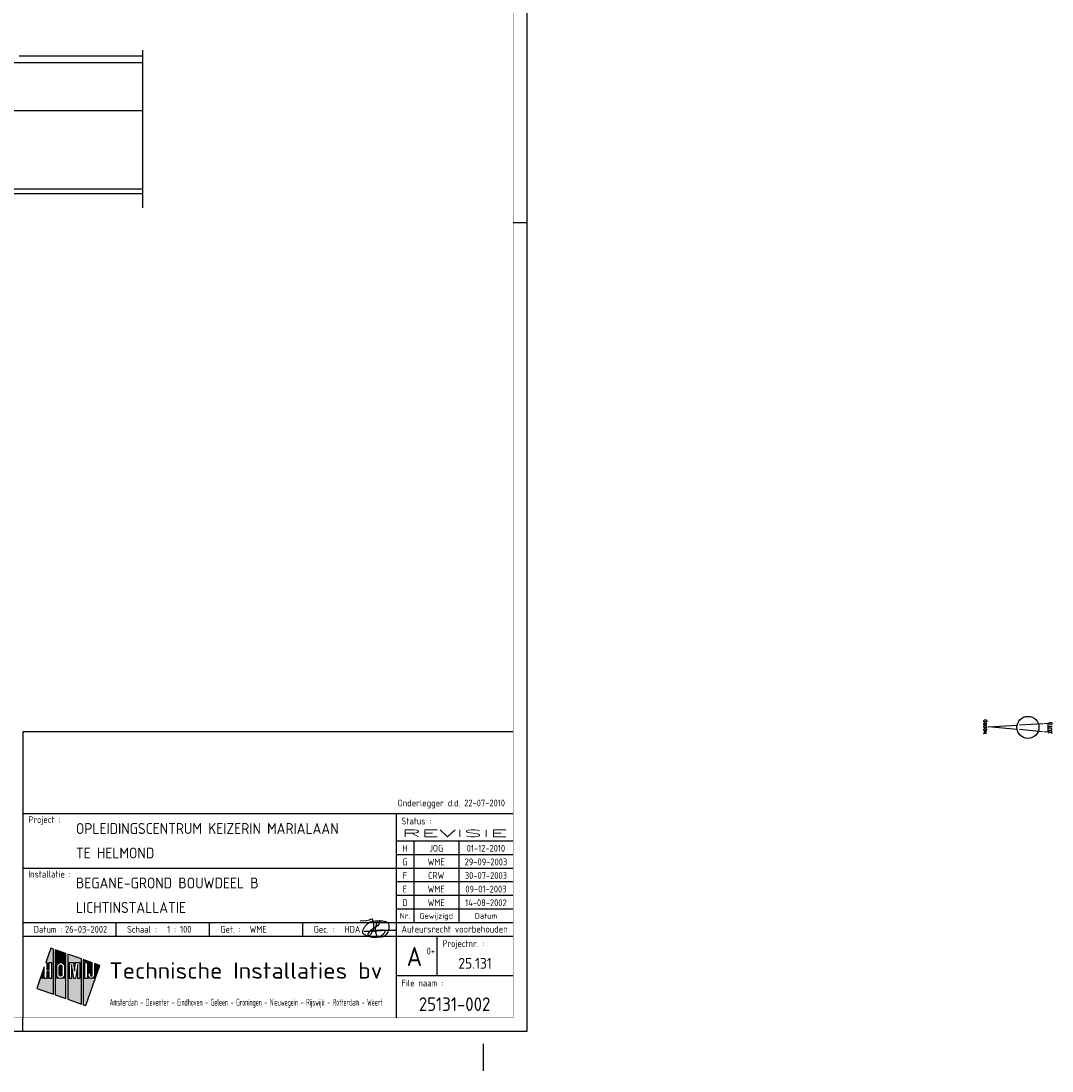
# Model space of a CAD drawing. Header units: millimetres. Extents: x 90707 to 259985, y -1262 to 84291.
# Tile 65 of 85: x 222141 to 259985, y -1262 to 37290. Entities that reach past the tile are written whole.
import ezdxf
from ezdxf.enums import TextEntityAlignment as Align

# ---------------------------------------------------------------- set-up
doc = ezdxf.new("R2010")
doc.units = ezdxf.units.MM
doc.header["$LTSCALE"] = 100
doc.layers.get('0').update_dxf_attribs({"linetype": 'CONTINUOUS'})
for name, color, linetype in [('00KAD025', 2, 'CONTINUOUS'), ('02-61-50-lijn050', 90, 'CONTINUOUS'), ('0B_ATTRIB', 2, 'CONTINUOUS'), ('AL$1----_ALGEMEEN', 7, 'CONTINUOUS'), ('AL$5----_NOORDPIJL', 7, 'CONTINUOUS'), ('BOUW', 8, 'CONTINUOUS'), ('EL63101-_LICHT-ARM', 3, 'CONTINUOUS'), ('EL6441--_DATACOM', 3, 'CONTINUOUS'), ('LIJN025', 10, 'CONTINUOUS'), ('LIJN050', 90, 'CONTINUOUS'), ('TEKST18', 210, 'CONTINUOUS'), ('TEKST25', 10, 'CONTINUOUS'), ('TEKST35', 50, 'CONTINUOUS'), ('TEKST50', 90, 'CONTINUOUS'), ('TEKST70', 130, 'CONTINUOUS'), ('VOLGNUMMER', 7, 'CONTINUOUS')]:
    doc.layers.add(name, color=color, linetype=linetype)
doc.styles.add('HELV', font='ISO.SHX')
doc.styles.add('ISO', font='ISO.SHX')
doc.styles.add('MAATVOERING', font='iso.shx')
doc.styles.add('ROMAND', font='romand')
doc.styles.get("Standard").update_dxf_attribs({"font": 'iso.shx'})

# ---------------------------------------------------------------- blocks, each defined once
blk = doc.blocks.new('A0-GE')
at = {"layer": 'LIJN025'}
for p, q in [((1495, 297), (1500, 297)), ((1315, 80), (1495, 80)), ((1452, 80), (1452, 5)), ((1452, 70), (1495, 70)), ((1458.5, 70), (1458.5, 40)), ((1475, 70), (1475, 40)), ((1452, 65), (1495, 65)), ((1315, 60), (1452, 60)), ((1452, 60), (1495, 60)), ((1452, 55), (1495, 55)), ((1452, 50), (1495, 50)), ((1452, 45), (1495, 45)), ((1315, 40), (1495, 40)), ((1349.25, 35), (1349.25, 40)), ((1383.5, 35), (1383.5, 40)), ((1417.75, 35), (1417.75, 40)), ((1315, 35), (1495, 35)), ((1467, 35), (1467, 20.5)), ((1325.28, 30.55), (1323.44, 25.28)), ((1326.23, 30.22), (1325.28, 30.55)), ((1326.23, 13.64), (1326.23, 30.22)), ((1330.81, 28.62), (1326.85, 30)), ((1326.85, 30), (1326.85, 13.42)), ((1330.81, 12.03), (1330.81, 28.62)), ((1336.53, 26.61), (1331.49, 28.38)), ((1331.49, 28.38), (1331.49, 11.8)), ((1322.88, 23.67), (1320.11, 15.78)), ((1322.88, 19.41), (1322.88, 23.67)), ((1323.44, 25.28), (1323.78, 25.28)), ((1323.78, 25.28), (1323.78, 22.62)), ((1324.68, 25.28), (1325.58, 25.28)), ((1324.68, 22.62), (1324.68, 25.28)), ((1325.58, 25.28), (1325.58, 19.41)), ((1327.51, 23.91), (1327.61, 24.43)), ((1327.51, 20.8), (1327.51, 23.91)), ((1327.61, 24.43), (1327.9, 24.86)), ((1327.9, 24.86), (1328.35, 25.18)), ((1328.35, 25.18), (1328.88, 25.28)), ((1328.39, 23.89), (1328.46, 24.14)), ((1328.39, 20.81), (1328.39, 23.89)), ((1328.46, 24.14), (1328.63, 24.32)), ((1328.63, 24.32), (1328.89, 24.39)), ((1328.88, 25.28), (1329.41, 25.18)), ((1328.89, 24.39), (1329.13, 24.32)), ((1329.13, 24.32), (1329.31, 24.14)), ((1329.31, 24.14), (1329.38, 23.89)), ((1329.38, 23.89), (1329.38, 20.81)), ((1329.41, 25.18), (1329.85, 24.88)), ((1329.85, 24.88), (1330.14, 24.45)), ((1330.14, 24.45), (1330.25, 23.91)), ((1330.25, 23.91), (1330.25, 20.8)), ((1332.1, 19.41), (1332.1, 25.28)), ((1332.1, 25.28), (1333.62, 25.28)), ((1333.72, 19.41), (1332.87, 24.56)), ((1332.87, 24.56), (1332.87, 19.41)), ((1333.62, 25.28), (1334, 22.14)), ((1334, 22.14), (1334.38, 25.28)), ((1335.15, 24.56), (1334.29, 19.41)), ((1334.38, 25.28), (1335.92, 25.28)), ((1335.15, 19.41), (1335.15, 24.56)), ((1335.92, 25.28), (1335.92, 19.41)), ((1336.53, 10.03), (1336.53, 26.61)), ((1340.46, 25.24), (1337.21, 26.37)), ((1337.21, 26.37), (1337.21, 9.79)), ((1337.81, 19.41), (1337.81, 25.28)), ((1337.81, 25.28), (1338.69, 25.28)), ((1338.14, 9.47), (1343.31, 24.24)), ((1338.69, 25.28), (1338.69, 19.41)), ((1340.46, 20.62), (1340.46, 25.24)), ((1343.31, 24.24), (1341.31, 24.94)), ((1341.31, 24.94), (1341.31, 20.61)), ((1323.78, 19.41), (1322.88, 19.41)), ((1323.78, 22.62), (1324.68, 22.62)), ((1324.68, 21.86), (1323.78, 21.86)), ((1323.78, 21.86), (1323.78, 19.41)), ((1324.68, 19.41), (1324.68, 21.86)), ((1325.58, 19.41), (1324.68, 19.41)), ((1327.61, 20.28), (1327.51, 20.8)), ((1327.91, 19.82), (1327.61, 20.28)), ((1328.37, 19.52), (1327.91, 19.82)), ((1328.91, 19.41), (1328.37, 19.52)), ((1328.45, 20.57), (1328.39, 20.81)), ((1328.64, 20.38), (1328.45, 20.57)), ((1328.89, 20.32), (1328.64, 20.38)), ((1329.14, 20.38), (1328.89, 20.32)), ((1329.43, 19.53), (1328.91, 19.41)), ((1329.32, 20.56), (1329.14, 20.38)), ((1329.38, 20.81), (1329.32, 20.56)), ((1329.86, 19.83), (1329.43, 19.53)), ((1330.15, 20.26), (1329.86, 19.83)), ((1330.25, 20.8), (1330.15, 20.26)), ((1332.87, 19.41), (1332.1, 19.41)), ((1334.29, 19.41), (1333.72, 19.41)), ((1335.92, 19.41), (1335.15, 19.41)), ((1338.69, 19.41), (1337.81, 19.41)), ((1339.02, 20.61), (1339.02, 21.54)), ((1339.02, 21.54), (1339.88, 21.54)), ((1339.09, 20.16), (1339.02, 20.61)), ((1339.34, 19.76), (1339.09, 20.16)), ((1339.7, 19.5), (1339.34, 19.76)), ((1340.16, 19.41), (1339.7, 19.5)), ((1339.88, 21.54), (1339.88, 20.62)), ((1339.88, 20.62), (1339.97, 20.41)), ((1339.97, 20.41), (1340.17, 20.33)), ((1340.61, 19.5), (1340.16, 19.41)), ((1340.17, 20.33), (1340.37, 20.41)), ((1340.37, 20.41), (1340.46, 20.62)), ((1340.99, 19.77), (1340.61, 19.5)), ((1341.24, 20.17), (1340.99, 19.77)), ((1341.31, 20.61), (1341.24, 20.17)), ((1452, 20.5), (1495, 20.5)), ((1320.11, 15.78), (1326.23, 13.64)), ((1326.85, 13.42), (1330.81, 12.03)), ((1331.49, 11.8), (1336.53, 10.03)), ((1337.21, 9.79), (1338.14, 9.47)), ((1315, 0), (1315, 5))]:
    blk.add_line(p, q, dxfattribs=at)
blk.add_lwpolyline([(1500, 841), (1500, 0), (0, 0), (0, 841)], close=True, dxfattribs=at)
for points in [[(1323.44, 25.28), (1325.28, 30.55), (1326.23, 25.28), (1326.23, 30.22)], [(1326.85, 25.28), (1326.85, 30), (1330.81, 25.28), (1330.81, 28.62)], [(1331.49, 25.28), (1331.49, 28.38), (1336.53, 25.28), (1336.53, 26.61)], [(1321.39, 19.41), (1322.88, 23.67), (1322.88, 19.41), (1322.88, 23.67)], [(1323.78, 22.62), (1323.78, 25.28), (1324.68, 22.62), (1324.68, 25.28)], [(1325.58, 19.41), (1325.58, 25.28), (1326.23, 19.41), (1326.23, 25.28)], [(1326.85, 23.91), (1326.85, 25.28), (1327.51, 23.91), (1327.61, 24.43)], [(1327.61, 24.43), (1326.85, 25.28), (1327.9, 24.86), (1326.85, 25.28)], [(1327.9, 24.86), (1326.85, 25.28), (1328.35, 25.18), (1326.85, 25.28)], [(1328.35, 25.18), (1326.85, 25.28), (1328.88, 25.28), (1326.85, 25.28)], [(1326.85, 20.8), (1326.85, 23.91), (1327.51, 20.8), (1327.51, 23.91)], [(1328.39, 23.89), (1328.46, 24.14), (1329.38, 23.89), (1329.31, 24.14)], [(1328.39, 20.81), (1328.39, 23.89), (1329.38, 20.81), (1329.38, 23.89)], [(1328.46, 24.14), (1328.63, 24.32), (1329.31, 24.14), (1329.13, 24.32)], [(1328.63, 24.32), (1328.89, 24.39), (1329.13, 24.32), (1328.89, 24.39)], [(1329.41, 25.18), (1328.88, 25.28), (1329.41, 25.18), (1330.81, 25.28)], [(1329.85, 24.88), (1329.41, 25.18), (1329.85, 24.88), (1330.81, 25.28)], [(1330.14, 24.45), (1329.85, 24.88), (1330.14, 24.45), (1330.81, 25.28)], [(1330.25, 23.91), (1330.14, 24.45), (1330.81, 23.91), (1330.81, 25.28)], [(1330.25, 20.8), (1330.25, 23.91), (1330.81, 20.8), (1330.81, 23.91)], [(1331.49, 19.41), (1331.49, 25.28), (1332.1, 19.41), (1332.1, 25.28)], [(1332.87, 19.41), (1332.87, 24.56), (1333.72, 19.41), (1332.87, 24.56)], [(1334, 22.14), (1333.62, 25.28), (1334, 22.14), (1334.38, 25.28)], [(1334.29, 19.41), (1335.15, 24.56), (1335.15, 19.41), (1335.15, 24.56)], [(1335.92, 19.41), (1335.92, 25.28), (1336.53, 19.41), (1336.53, 25.28)], [(1337.21, 19.41), (1337.21, 26.37), (1337.81, 19.41), (1337.81, 25.28)], [(1337.81, 25.28), (1337.21, 26.37), (1338.69, 25.28), (1337.21, 26.37)], [(1338.69, 25.28), (1337.21, 26.37), (1340.46, 25.24), (1337.21, 26.37)], [(1338.69, 25.24), (1338.69, 25.28), (1340.46, 25.24)], [(1338.69, 21.54), (1338.69, 25.24), (1340.46, 21.54), (1340.46, 25.24)], [(1341.31, 20.61), (1341.31, 24.94), (1342.04, 20.61), (1343.31, 24.24)], [(1320.11, 15.78), (1321.39, 19.41), (1326.23, 13.64), (1326.23, 19.41)], [(1323.78, 19.41), (1323.78, 21.86), (1324.68, 19.41), (1324.68, 21.86)], [(1326.85, 19.41), (1326.85, 20.8), (1326.85, 19.41), (1327.51, 20.8)], [(1326.85, 19.41), (1327.51, 20.8), (1326.85, 19.41), (1327.61, 20.28)], [(1326.85, 19.41), (1327.61, 20.28), (1326.85, 19.41), (1327.91, 19.82)], [(1326.85, 19.41), (1327.91, 19.82), (1326.85, 19.41), (1328.37, 19.52)], [(1326.85, 19.41), (1328.37, 19.52), (1326.85, 19.41), (1328.91, 19.41)], [(1326.85, 13.42), (1326.85, 19.41), (1330.81, 12.03), (1330.81, 19.41)], [(1328.45, 20.57), (1328.39, 20.81), (1329.32, 20.56), (1329.38, 20.81)], [(1328.64, 20.38), (1328.45, 20.57), (1329.14, 20.38), (1329.32, 20.56)], [(1328.89, 20.32), (1328.64, 20.38), (1328.89, 20.32), (1329.14, 20.38)], [(1328.91, 19.41), (1329.43, 19.53), (1328.91, 19.41), (1330.81, 19.41)], [(1329.43, 19.53), (1329.86, 19.83), (1329.43, 19.53), (1330.81, 19.41)], [(1329.86, 19.83), (1330.15, 20.26), (1329.86, 19.83), (1330.81, 19.41)], [(1330.81, 19.41), (1330.15, 20.26), (1330.81, 20.8), (1330.25, 20.8)], [(1331.49, 11.8), (1331.49, 19.41), (1336.53, 10.03), (1336.53, 19.41)], [(1337.21, 9.79), (1337.21, 19.41), (1338.14, 9.47), (1341.62, 19.41)], [(1338.69, 19.41), (1338.69, 21.54), (1339.02, 20.61), (1339.02, 21.54)], [(1338.69, 19.41), (1339.02, 20.61), (1338.69, 19.41), (1339.09, 20.16)], [(1338.69, 19.41), (1339.09, 20.16), (1338.69, 19.41), (1339.34, 19.76)], [(1338.69, 19.41), (1339.34, 19.76), (1338.69, 19.41), (1339.7, 19.5)], [(1338.69, 19.41), (1339.7, 19.5), (1338.69, 19.41), (1340.16, 19.41)], [(1339.02, 20.61), (1339.02, 21.54), (1339.09, 20.16), (1339.02, 20.61)], [(1339.88, 20.62), (1339.88, 21.54), (1339.97, 20.41), (1339.88, 21.54)], [(1339.97, 20.41), (1339.88, 21.54), (1340.17, 20.33), (1339.88, 21.54)], [(1340.17, 20.33), (1339.88, 21.54), (1340.37, 20.41), (1339.88, 21.54)], [(1340.37, 20.41), (1339.88, 21.54), (1340.46, 20.62), (1339.88, 21.54)], [(1340.46, 20.62), (1339.88, 21.54), (1340.46, 20.62), (1340.46, 21.54)], [(1340.16, 19.41), (1341.62, 19.41), (1340.61, 19.5), (1341.62, 19.41)], [(1341.62, 19.41), (1340.61, 19.5), (1341.62, 19.41), (1340.99, 19.77)], [(1341.62, 19.41), (1340.99, 19.77), (1342.04, 20.61), (1341.24, 20.17)], [(1341.24, 20.17), (1341.31, 20.61), (1341.24, 20.17), (1342.04, 20.61)]]:
    blk.add_solid(points, dxfattribs=at)
at = {"layer": 'LIJN050'}
for p, q in [((1495, 110), (1315, 110)), ((1315, 110), (1315, 5))]:
    blk.add_line(p, q, dxfattribs=at)
at = {"layer": 'LIJN050', "const_width": 0.2}
blk.add_lwpolyline([(1495, 836), (25, 836), (25, 5), (1495, 5)], close=True, dxfattribs=at)
at = {"layer": 'TEKST18', "style": 'ISO'}
for s, p in [('Nr.', (1455.25, 41.43)), ('Gewijzigd', (1466.75, 41.43)), ('Datum', (1485, 41.43))]:
    blk.add_text(s, height=2, dxfattribs=at).set_placement(p, align=Align.CENTER)
at = {"layer": 'TEKST18', "style": 'ISO', "width": 0.67468}
blk.add_text('Amsterdam - Deventer - Eindhoven - Geleen - Groningen - Nieuwegein - Rijswijk - Rotterdam - Weert', height=2.5, dxfattribs=at).set_placement((1346.88, 9.47), (1447, 9.47), align=Align.FIT)
at = {"layer": 'TEKST25', "style": 'ISO'}
for s, p in [('Project :', (1317, 76.5)), ('Status :', (1454, 76)), ('Installatie :', (1317, 56.5)), ('Datum :', (1319, 36.25)), ('Schaal :', (1353.25, 36.25)), ('Get. :', (1387.5, 36.25)), ('Gec. :', (1421.75, 36.25)), ('Projectnr. :', (1469, 31)), ('File naam :', (1454, 16.5))]:
    blk.add_text(s, height=2.5, dxfattribs=at).set_placement(p)
at = {"layer": 'TEKST25', "style": 'ISO', "width": 1.015814}
blk.add_text('Auteursrecht voorbehouden', height=2.5, dxfattribs=at).set_placement((1454, 36.3), (1493, 36.3), align=Align.FIT)
at = {"layer": 'TEKST25', "style": 'ROMAND', "width": 2.899115}
blk.add_attdef('STATUS', text='', height=2.5, dxfattribs=at).set_placement((1454, 71.5), (1493, 71.5), align=Align.FIT)
at = {"layer": 'TEKST25', "style": 'ISO'}
for tag, p in [('E', (1455.25, 66)), ('NAAM-E', (1466.75, 66)), ('DATUM-E', (1485, 66)), ('D', (1455.25, 61)), ('NAAM-D', (1466.75, 61)), ('DATUM-D', (1485, 61)), ('C', (1455.25, 56)), ('NAAM-C', (1466.75, 56)), ('DATUM-C', (1485, 56)), ('B', (1455.25, 51)), ('NAAM-B', (1466.75, 51)), ('DATUM-B', (1485, 51)), ('A', (1455.25, 46)), ('NAAM-A', (1466.75, 46)), ('DATUM-A', (1485, 46))]:
    blk.add_attdef(tag, text='', height=2.5, dxfattribs=at).set_placement(p, align=Align.CENTER)
for tag, p in [('DATUM', (1332.75, 36.25)), ('SCHAAL', (1368, 36.25)), ('GETEKEND', (1398.25, 36.25)), ('GECONTOL.', (1433, 36.25)), ('FORMAAT', (1463.25, 28.25))]:
    blk.add_attdef(tag, p, '', height=2.5, dxfattribs=at)
at = {"layer": 'TEKST35', "style": 'ISO'}
for tag, p in [('PROJECT', (1334.5, 72.5)), ('PLAATS', (1334.5, 63.5)), ('INSTALLATIE-REGEL1', (1334.5, 52.5)), ('INSTALLATIE-REGEL2', (1334.5, 43.5))]:
    blk.add_attdef(tag, p, '', height=4, dxfattribs=at)
blk.add_attdef('PROJ.NR.', text='', height=4, dxfattribs=at).set_placement((1481, 23), align=Align.CENTER)
at = {"layer": 'TEKST50', "style": 'HELV', "width": 1.169753}
blk.add_text('Technische Installaties bv', height=6, dxfattribs=at).set_placement((1346.72, 19.36), (1446.99, 19.36), align=Align.FIT)
at = {"layer": 'TEKST50', "style": 'ISO'}
blk.add_attdef('FILE-NAAM', text='', height=5, dxfattribs=at).set_placement((1473.5, 7.5), align=Align.CENTER)
at = {"layer": 'TEKST70', "style": 'HELV'}
blk.add_text('A', height=7, dxfattribs=at).set_placement((1458.75, 24), align=Align.CENTER)
blk = doc.blocks.new('PRHDA')
at = {"layer": '02-61-50-lijn050', "color": 50, "linetype": 'ByBlock', "flags": 128}
blk.add_lwpolyline([(-70, 246, 0.043806), (-705, 234, -0.031193), (-1253, 209), (-809, 257, 0.003454), (-595, 274, -0.231177), (-497, 236, -0.175519), (-494, 194, -0.153375), (-552, 106, -0.056813), (-651, 43, -0.100205), (-852, -8, -0.16296), (-1242, 100, -0.379529), (-1301, 251, -0.14016), (-1100, 518, -0.143334), (-940, 590, -0.06258), (-558, 601, -0.12688), (-385, 542, -0.169413), (-357, 496, -0.095564), (-353, 276, -0.080055), (-384, 187, -0.126486), (-523, 35, -0.214891), (-713, 6, -0.203106), (-762, 34, -0.121177), (-821, 172, -0.121604), (-801, 453, -0.010614), (-783, 511, -0.021915), (-760, 562, -0.15615), (-707, 606, -0.050224), (-686, 611, -0.295436), (-670, 603, -0.250173), (-667, 558, -0.167384), (-891, 324, 0.121525), (-1106, 142, 0.14194), (-1116, 115, 0.153562), (-1114, 98, 0.520832), (-1040, 81, 0.362036), (-958, 675, -0.145439), (-1391, 601)], format="xyb", dxfattribs=at)
blk = doc.blocks.new('A$Cca306792')
at = {"layer": '00KAD025', "linetype": 'Continuous'}
blk.add_line((148000, 0), (148000, 1000), dxfattribs=at)
at = {"layer": 'AL$1----_ALGEMEEN', "color": 8}
blk.add_circle((167982, 12615), 405, dxfattribs=at)
at = {"layer": 'AL$5----_NOORDPIJL', "color": 8}
for points in [[(166470, 12708), (166362, 12709), (166363, 12763), (166377, 12781), (166404, 12780), (166417, 12763), (166416, 12709)], [(166472, 12816), (166364, 12817), (166365, 12871), (166392, 12888), (166446, 12888), (166472, 12870), (166472, 12816)], [(166417, 12744), (166471, 12778)], [(167671, 12704), (168527, 12756)], [(168571, 12760), (168713, 12767), (168709, 12443), (168567, 12453)], [(168866, 12728), (168759, 12730), (168759, 12783), (168786, 12800), (168840, 12800), (168867, 12782), (168866, 12728)], [(166466, 12384), (166358, 12386), (166467, 12456), (166359, 12457)], [(166454, 12492), (166373, 12493), (166360, 12511), (166360, 12548), (166374, 12565), (166455, 12564), (166468, 12546), (166467, 12510), (166454, 12492)], [(166455, 12600), (166374, 12601), (166361, 12619), (166362, 12656), (166375, 12673), (166456, 12672), (166469, 12654), (166469, 12618), (166455, 12600)], [(167584, 12542), (166524, 12635), (167586, 12699)], [(168523, 12458), (167669, 12534)], [(168754, 12407), (168755, 12478), (168862, 12406), (168863, 12477)], [(168757, 12638), (168758, 12674)], [(168757, 12515), (168850, 12513), (168863, 12531), (168864, 12567), (168851, 12585), (168757, 12586)], [(168758, 12658), (168865, 12656)], [(168865, 12637), (168865, 12673)]]:
    blk.add_lwpolyline(points, dxfattribs=at)
at = {"layer": 'BOUW'}
for p, q in [((135479, 37475), (135479, 35707)), ((122701, 37023), (135479, 37023)), ((130957, 37273), (135479, 37273)), ((135479, 37023), (135479, 35255)), ((135479, 35255), (122701, 35255)), ((135479, 35293), (135479, 31696)), ((135479, 32375), (122701, 32375)), ((135479, 32205), (122701, 32205))]:
    blk.add_line(p, q, dxfattribs=at)
at = {"layer": 'VOLGNUMMER', "color": 252, "linetype": 'ByBlock'}
for tag, p in [('0.28', (16187, 74214)), ('0.17', (62961, 72994)), ('0.16', (78893, 73105)), ('0.29', (35887, 72529)), ('0.18', (53124, 64542)), ('0.701', (85482, 63517)), ('0.30', (29366, 63128)), ('0.32', (36092, 63166)), ('0.29A', (33165, 62745)), ('0.12', (90689, 63024)), ('0.27', (17657, 61363)), ('0.30', (38191, 61494)), ('0.19', (61479, 61433)), ('0.14', (89762, 60088)), ('0.33', (45869, 59450)), ('0.15', (73454, 57402)), ('0.25', (28058, 57013)), ('0.801', (112714, 57073)), ('0.18A', (61029, 56759)), ('0.26A', (36299, 54851)), ('0.20', (60895, 53506)), ('0.800', (90980, 50804)), ('0.21', (58702, 48178)), ('0.25A', (73288, 48435)), ('0.300', (94483, 48257)), ('0.24', (35041, 47783)), ('0.102', (87631, 47613)), ('0.203', (95795, 46197)), ('0.26', (18559, 46119)), ('0.802', (68387, 42721)), ('0.204', (95497, 42149)), ('0.07B', (66790, 38909)), ('0.702', (95327, 36513))]:
    blk.add_attdef(tag, text='', height=250, dxfattribs=at).set_placement(p, align=Align.MIDDLE_CENTER)
at = {"layer": 'VOLGNUMMER', "color": 8, "linetype": 'ByBlock'}
blk.add_attdef('0.600', text='', height=250, dxfattribs=at).set_placement((96800, 48300), align=Align.MIDDLE_CENTER)

msp = doc.modelspace()

# ---------------------------------------------------------------- block references
ref = msp.add_blockref('A0-GE', (90707, 191), dxfattribs=dict(xscale=100, yscale=100, zscale=100))
ref.add_attrib('PROJECT', 'OPLEIDINGSCENTRUM KEIZERIN MARIALAAN', (224157, 7441), dxfattribs={"layer": '0B_ATTRIB', "color": 50, "height": 400, "style": 'ISO'})
ref.add_attrib('PLAATS', 'TE HELMOND', (224157, 6541), dxfattribs={"layer": '0B_ATTRIB', "color": 50, "height": 400, "style": 'ISO'})
ref.add_attrib('INSTALLATIE-REGEL1', 'BEGANE-GROND BOUWDEEL B', (224157, 5441), dxfattribs={"layer": '0B_ATTRIB', "color": 50, "height": 400, "style": 'ISO'})
ref.add_attrib('INSTALLATIE-REGEL2', 'LICHTINSTALLATIE', (224157, 4541), dxfattribs={"layer": '0B_ATTRIB', "color": 50, "height": 400, "style": 'ISO'})
ref.add_attrib('PROJ.NR.', '25.131', dxfattribs={"layer": '0B_ATTRIB', "color": 90, "height": 400, "style": 'ISO'}).set_placement((238807, 2491), align=Align.CENTER)
ref.add_attrib('FILE-NAAM', '25131-002', dxfattribs={"layer": '0B_ATTRIB', "color": 90, "height": 500, "style": 'ISO'}).set_placement((238057, 941), align=Align.CENTER)
ref.add_attrib('DATUM', '26-03-2002', (223757, 3816), dxfattribs={"layer": '0B_ATTRIB', "color": 10, "height": 250, "style": 'ISO'})
ref.add_attrib('SCHAAL', '1 : 100', (227507, 3816), dxfattribs={"layer": '0B_ATTRIB', "color": 10, "height": 250, "style": 'ISO'})
ref.add_attrib('GETEKEND', 'WME', (230532, 3816), dxfattribs={"layer": '0B_ATTRIB', "color": 10, "height": 250, "style": 'ISO'})
ref.add_attrib('GECONTOL.', 'HDA', (234007, 3816), dxfattribs={"layer": '0B_ATTRIB', "color": 10, "height": 250, "style": 'ISO'})
ref.add_attrib('STATUS', 'REVISIE', dxfattribs={"layer": '0B_ATTRIB', "color": 10, "height": 250, "style": 'ROMAND', "width": 2.899115}).set_placement((236107, 7341), (240007, 7341), align=Align.FIT)
ref.add_attrib('FORMAAT', '0+', (237032, 3016), dxfattribs={"layer": '0B_ATTRIB', "color": 10, "height": 250, "style": 'ISO'})
ref.add_attrib('A', 'D', dxfattribs={"layer": '0B_ATTRIB', "color": 10, "height": 250, "style": 'ISO'}).set_placement((236232, 4791), align=Align.CENTER)
ref.add_attrib('NAAM-A', 'WME', dxfattribs={"layer": '0B_ATTRIB', "color": 10, "height": 250, "style": 'ISO'}).set_placement((237382, 4791), align=Align.CENTER)
ref.add_attrib('DATUM-A', '14-08-2002', dxfattribs={"layer": '0B_ATTRIB', "color": 10, "height": 250, "style": 'ISO'}).set_placement((239207, 4791), align=Align.CENTER)
ref.add_attrib('B', 'E', dxfattribs={"layer": '0B_ATTRIB', "color": 10, "height": 250, "style": 'ISO'}).set_placement((236232, 5291), align=Align.CENTER)
ref.add_attrib('NAAM-B', 'WME', dxfattribs={"layer": '0B_ATTRIB', "color": 10, "height": 250, "style": 'ISO'}).set_placement((237382, 5291), align=Align.CENTER)
ref.add_attrib('DATUM-B', '09-01-2003', dxfattribs={"layer": '0B_ATTRIB', "color": 10, "height": 250, "style": 'ISO'}).set_placement((239207, 5291), align=Align.CENTER)
ref.add_attrib('C', 'F', dxfattribs={"layer": '0B_ATTRIB', "color": 10, "height": 250, "style": 'ISO'}).set_placement((236232, 5791), align=Align.CENTER)
ref.add_attrib('NAAM-C', 'CRW', dxfattribs={"layer": '0B_ATTRIB', "color": 10, "height": 250, "style": 'ISO'}).set_placement((237382, 5791), align=Align.CENTER)
ref.add_attrib('DATUM-C', '30-07-2003', dxfattribs={"layer": '0B_ATTRIB', "color": 10, "height": 250, "style": 'ISO'}).set_placement((239207, 5791), align=Align.CENTER)
ref.add_attrib('D', 'G', dxfattribs={"layer": '0B_ATTRIB', "color": 10, "height": 250, "style": 'ISO'}).set_placement((236232, 6291), align=Align.CENTER)
ref.add_attrib('NAAM-D', 'WME', dxfattribs={"layer": '0B_ATTRIB', "color": 10, "height": 250, "style": 'ISO'}).set_placement((237382, 6291), align=Align.CENTER)
ref.add_attrib('DATUM-D', '29-09-2003', dxfattribs={"layer": '0B_ATTRIB', "color": 10, "height": 250, "style": 'ISO'}).set_placement((239207, 6291), align=Align.CENTER)
ref.add_attrib('E', 'H', dxfattribs={"layer": '0B_ATTRIB', "color": 10, "height": 250, "style": 'ISO'}).set_placement((236232, 6791), align=Align.CENTER)
ref.add_attrib('NAAM-E', 'JOG', dxfattribs={"layer": '0B_ATTRIB', "color": 10, "height": 250, "style": 'ISO'}).set_placement((237382, 6791), align=Align.CENTER)
ref.add_attrib('DATUM-E', '01-12-2010', dxfattribs={"layer": '0B_ATTRIB', "color": 10, "height": 250, "style": 'ISO'}).set_placement((239207, 6791), align=Align.CENTER)
at = {"layer": 'EL63101-_LICHT-ARM'}
msp.add_blockref('PRHDA', (235985, 3648), dxfattribs=at)
at = {"layer": 'EL6441--_DATACOM'}
msp.add_blockref('A$Cca306792', (91118, -1262), dxfattribs=at)

# ---------------------------------------------------------------- texts
at = {"layer": 'TEKST25', "style": 'MAATVOERING'}
msp.add_text('Onderlegger d.d. 22-07-2010', height=250, dxfattribs=at).set_placement((235963, 8452))

doc.saveas('drawing.dxf')
